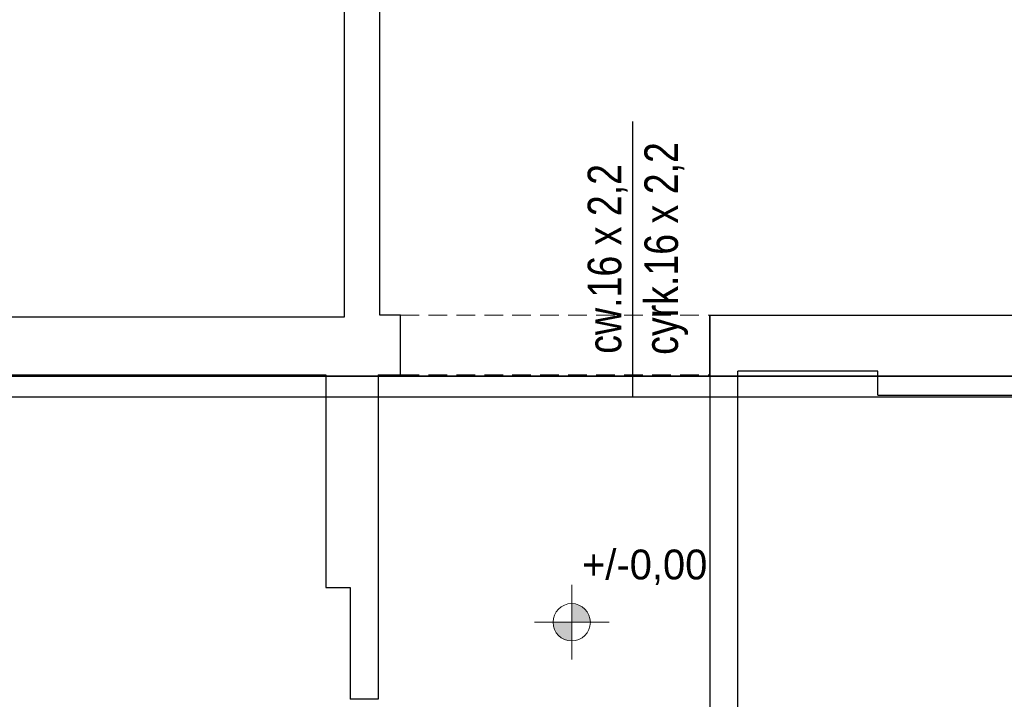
# Model space of a CAD drawing. Extents: x -438200 to -357500, y 15000 to 163871.
# Tile 7 of 148: x -427147 to -421866, y 25253 to 28897. Entities that reach past the tile are written whole.
import ezdxf
from ezdxf.lldxf.tags import DXFTag

# ---------------------------------------------------------------- set-up
doc = ezdxf.new("R2010")
doc.units = 0
doc.header["$MEASUREMENT"] = 0
doc.linetypes.add('Krawędzie ukryte', pattern=[150, 100, -50])
doc.layers.add('#podkład', color=252, linetype='Continuous')
doc.layers.add('INWENT RZĘDNE', color=252, linetype='Continuous')
for name, color, linetype, lineweight in [('INWENT RZĘDNE_Nr_Pióra__21', 252, 'Continuous', 9), ('INWENT.ŚCIANY_Nr_Pióra__1', 252, 'Continuous', 25), ('Istniejące stropy_Nr_Pióra__5', 252, 'Continuous', 13)]:
    doc.layers.add(name, color=color, linetype=linetype, lineweight=lineweight)
for name, color, linetype, true_color in [('IS_Ciepła_woda', 1, 'DASHDOT', 0xff0000), ('IS_Cyrkulacja', 7, 'DASHWAVE', 0x800080), ('IS_Opisy_działek_Wodociag', 7, 'SOLID', 0x000000)]:
    doc.layers.add(name, color=color, linetype=linetype, true_color=true_color)
doc.styles.add('GENERATED_STYLE_2', font='txt')
doc.styles.get("Standard").update_dxf_attribs({"font": 'arial.ttf', "width": 0.8, "bigfont": 'BIGFONT.SHX'})
doc.linetypes.add('CYRKULACJ1', pattern='A,2.5,-1.5,["~",Standard,S=1,R=0,X=-0.5,Y=-0.4],-1.5', length=5.5)
tags = doc.linetypes.add('DASHDOT', pattern=[20, 10, -5, 0, -5]).pattern_tags.tags
tags[10:11] = [DXFTag(74, 4), DXFTag(75, 0), DXFTag(340, '0'), DXFTag(46, 0.0), DXFTag(50, 0.0), DXFTag(44, 0.0), DXFTag(45, 0.0)]
tags[8:9] = [DXFTag(74, 4), DXFTag(75, 0), DXFTag(340, '0'), DXFTag(46, 0.0), DXFTag(50, 0.0), DXFTag(44, 0.0), DXFTag(45, 0.0)]
tags[6:7] = [DXFTag(74, 4), DXFTag(75, 0), DXFTag(340, '0'), DXFTag(46, 0.0), DXFTag(50, 0.0), DXFTag(44, 0.0), DXFTag(45, 0.0)]
tags[4:5] = [DXFTag(74, 4), DXFTag(75, 0), DXFTag(340, '0'), DXFTag(46, 0.0), DXFTag(50, 0.0), DXFTag(44, 0.0), DXFTag(45, 0.0)]
tags = doc.linetypes.add('DASHWAVE', pattern='A,10,-5,-20,[138,IS_LineDef.shx,S=2,R=0,X=-20,Y=0],-5', length=40).pattern_tags.tags
tags[16:17] = [DXFTag(74, 4), DXFTag(75, 0), DXFTag(340, '0'), DXFTag(46, 0.0), DXFTag(50, 0.0), DXFTag(44, 0.0), DXFTag(45, 0.0)]
tags[6:7] = [DXFTag(74, 4), DXFTag(75, 0), DXFTag(340, '0'), DXFTag(46, 0.0), DXFTag(50, 0.0), DXFTag(44, 0.0), DXFTag(45, 0.0)]
tags[4:5] = [DXFTag(74, 4), DXFTag(75, 0), DXFTag(340, '0'), DXFTag(46, 0.0), DXFTag(50, 0.0), DXFTag(44, 0.0), DXFTag(45, 0.0)]
tags = doc.linetypes.add('SOLID', pattern=[10, 10, 0]).pattern_tags.tags
tags[6:7] = [DXFTag(74, 4), DXFTag(75, 0), DXFTag(340, '0'), DXFTag(46, 0.0), DXFTag(50, 0.0), DXFTag(44, 0.0), DXFTag(45, 0.0)]
tags[4:5] = [DXFTag(74, 4), DXFTag(75, 0), DXFTag(340, '0'), DXFTag(46, 0.0), DXFTag(50, 0.0), DXFTag(44, 0.0), DXFTag(45, 0.0)]

# ---------------------------------------------------------------- blocks, each defined once
blk = doc.blocks.new('Koty wysokościowe_8', base_point=(-424186.4, 25665.7))
at = {"layer": 'INWENT RZĘDNE_Nr_Pióra__21', "linetype": 'Continuous'}
for points in [[(-424186.4, 25665.7), (-424086.4, 25665.7), (-424094, 25704), (-424115.7, 25736.4), (-424148.1, 25758.1), (-424186.4, 25765.7)], [(-424186.4, 25665.7), (-424286.4, 25665.7), (-424278.8, 25627.4), (-424257.1, 25595), (-424224.7, 25573.3), (-424186.4, 25565.7)]]:
    blk.add_hatch(color=256, dxfattribs=at).paths.add_polyline_path(points, flags=0)
for p, q in [((-424186.4, 25465.7), (-424186.4, 25865.7)), ((-424386.4, 25665.7), (-423986.4, 25665.7))]:
    blk.add_line(p, q, dxfattribs=at)
blk.add_circle((-424186.4, 25665.7), 100, dxfattribs=at)
at = {"layer": 'INWENT RZĘDNE_Nr_Pióra__21', "insert": (-424131.1, 25865.7), "char_height": 160, "attachment_point": 7, "style": 'GENERATED_STYLE_2'}
blk.add_mtext('{+/-0,00}', dxfattribs=at)
blk = doc.blocks.new('parter')
at = {"layer": 'INWENT.ŚCIANY_Nr_Pióra__1', "color": 252, "linetype": 'Continuous'}
for p, q in [((-425404.9, 27302.6), (-425404.9, 31722.6)), ((-425214.9, 27312.6), (-425214.9, 29792.6)), ((-429844.9, 27302.6), (-425404.9, 27302.6)), ((-425104.9, 27312.6), (-425214.9, 27312.6)), ((-425104.9, 26992.6), (-425104.9, 27312.6)), ((-423444.9, 26992.6), (-423444.9, 27312.6)), ((-423444.9, 27312.6), (-423444.9, 23352.6)), ((-423444.9, 27312.6), (-420194.9, 27312.6)), ((-429844.9, 26992.6), (-425504.9, 26992.6)), ((-425504.9, 26992.6), (-425504.9, 25852.6)), ((-425224.9, 26992.6), (-425224.9, 25252.6)), ((-425224.9, 26992.6), (-425104.9, 26992.6)), ((-423294.9, 23352.6), (-423294.9, 27012.6)), ((-422544.9, 27012.6), (-423294.9, 27012.6)), ((-422544.9, 26882.6), (-422544.9, 27012.6)), ((-422544.9, 26882.6), (-420194.9, 26882.6)), ((-425504.9, 25852.6), (-425374.9, 25852.6)), ((-425374.9, 25852.6), (-425374.9, 25252.6)), ((-425224.9, 25252.6), (-425374.9, 25252.6))]:
    blk.add_line(p, q, dxfattribs=at)
at = {"layer": 'Istniejące stropy_Nr_Pióra__5', "color": 252, "linetype": 'Krawędzie ukryte'}
for p, q in [((-425104.9, 27312.6), (-423444.9, 27312.6)), ((-425104.9, 26992.6), (-423444.9, 26992.6))]:
    blk.add_line(p, q, dxfattribs=at)
at = {"layer": 'INWENT RZĘDNE', "color": 252}
blk.add_blockref('Koty wysokościowe_8', (-424186.4, 25665.7), dxfattribs=at)

msp = doc.modelspace()

# ---------------------------------------------------------------- block references
at = {"layer": '#podkład', "color": 3, "lineweight": 50}
msp.add_blockref('parter', (0, 0), dxfattribs=at)

# ---------------------------------------------------------------- next in the draw order: linework, layer by layer
at = {"layer": 'IS_Ciepła_woda', "color": 1, "lineweight": 35, "ltscale": 10}
msp.add_line((-428858.7, 26985.4), (-419372.1, 26985.4), dxfattribs=at)
at = {"layer": 'IS_Cyrkulacja', "color": 6, "linetype": 'CYRKULACJ1', "lineweight": 30, "ltscale": 100}
msp.add_line((-419460, 26872.8), (-428858.7, 26872.8), dxfattribs=at)
at = {"layer": 'IS_Opisy_działek_Wodociag', "ltscale": 10}
msp.add_line((-423858.4, 26872.8), (-423858.4, 28350.4), dxfattribs=at)

# ---------------------------------------------------------------- next in the draw order: texts
at = {"layer": 'IS_Opisy_działek_Wodociag', "ltscale": 10, "char_height": 180, "attachment_point": 7, "rotation": 90}
for s, insert in [('\\fArial|b0|i0;cyrk.16 x 2,2', (-423562.2, 27099.7)), ('\\fArial|b0|i0;cw.16 x 2,2', (-423887.2, 27105.4))]:
    msp.add_mtext(s, dxfattribs=dict(at, insert=insert))
at = {"layer": 'IS_Opisy_działek_Wodociag', "color": 3, "lineweight": 50, "ltscale": 10, "char_height": 180, "rotation": 90}
for insert, attachment_point in [((-424167.2, 27620.4), 7), ((-424092.2, 27560.4), 7), ((-424092.2, 27560.4), 7), ((-423049.4, 27507.8), 7), ((-422974.4, 27447.8), 7), ((-422974.4, 27447.8), 7), ((-424109.6, 27105.4), 1), ((-424109.6, 27105.4), 1), ((-422991.8, 26992.8), 1), ((-422991.8, 26992.8), 1)]:
    msp.add_mtext('\\fArial|b0|i0;', dxfattribs=dict(at, insert=insert, attachment_point=attachment_point))

doc.saveas('drawing.dxf')
